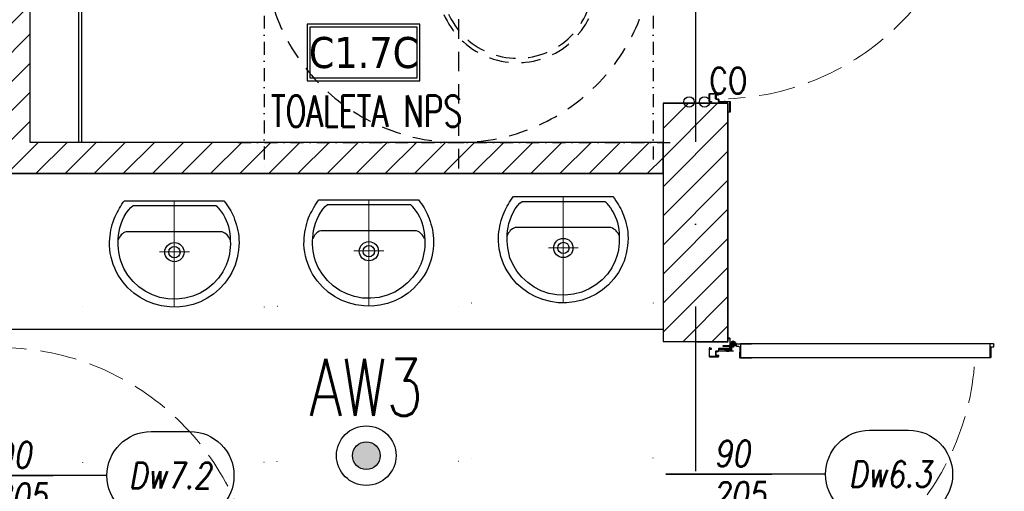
# Model space of a CAD drawing. Header units: millimetres. Extents: x 42924 to 92944, y -369470 to -179866.
# Tile 228 of 256: x 61151 to 61531, y -184268 to -184087. Entities that reach past the tile are written whole.
import ezdxf
from ezdxf.enums import TextEntityAlignment as Align

# ---------------------------------------------------------------- set-up
doc = ezdxf.new("R2010")
doc.units = ezdxf.units.MM
for name, pattern in [('216-500', [2.5, 1.5, -1]), ('CENTER', [0.6, 0.375, -0.075, 0.075, -0.075]), ('DASHDOT', [25.4, 12.7, -6.35, 0, -6.35]), ('DOT', [6.35, 0, -6.35]), ('Hidden Line', [391.222223, 282.222223, -109]), ('STRICHPUNKTX2', [2, 1, -0.5, 0, -0.5])]:
    doc.linetypes.add(name, pattern=pattern)
doc.layers.get('0').update_dxf_attribs({"color": 8})
for name, color, linetype in [('!! 0_Istn-armatura', 8, 'Continuous'), ('!! 0_Osie', 8, 'DASHDOT'), ('!! 1_drzwi opis', 8, 'Continuous'), ('!! 1_drzwi-linia', 8, 'Continuous'), ('!! 1_hatch projektowane ściany', 8, 'Continuous'), ('!! 1_OPIS POM NOWE', 123, 'Continuous'), ('!! 1_PROJ Sciany', 8, 'Continuous'), ('!! 1_zabudowa GK', 8, 'Continuous'), ('!! 2_wypos-sanitarne', 8, 'Continuous'), ('0-osie-liniA', 8, 'DASHDOT'), ('E1', 2, 'Continuous'), ('E_0', 4, 'Continuous'), ('E_AW', 1, 'Continuous')]:
    doc.layers.add(name, color=color, linetype=linetype)
doc.layers.add('E_SAP_ZASIĘG', color=150, linetype='Continuous', plot=False)
doc.styles.add('50', font='ROMANS.shx', dxfattribs={"width": 0.8, "height": 10})
doc.styles.add('ARCHETYP', font='romans.shx', dxfattribs={"height": 15})
doc.styles.add('ARIAL', font='tahoma.ttf')
doc.styles.add('ELE1', font='romans.shx', dxfattribs={"width": 0.8, "height": 18})
doc.styles.add('TXT', font='simplex.shx')
pattern_1 = [(45, (0, 13698.2005), (-5.61266008, 5.61266008), [])]

# ---------------------------------------------------------------- blocks, each defined once
blk = doc.blocks.new('A$C14D806DD')
at = {"layer": 'E_AW'}
h = blk.add_hatch(color=256, dxfattribs=at)
h.dxf.hatch_style = 1
h.paths.add_polyline_path([(5.36, 0, 1), (-5.36, 0, 1)])
at = {"layer": 'E_AW', "ltscale": 5}
for radius in [11.49, 5.36]:
    blk.add_circle((0, 0), radius, dxfattribs=at)
blk = doc.blocks.new('gvb')
at = {"linetype": 'STRICHPUNKTX2', "ltscale": 5}
for p, q in [((130664.97, 14667.75), (130664.97, 14497.75)), ((130814.97, 14667.75), (130814.97, 14497.75)), ((130654.97, 14657.75), (130824.97, 14657.75)), ((130654.97, 14507.75), (130824.97, 14507.75))]:
    blk.add_line(p, q, dxfattribs=at)
at = {"linetype": '216-500', "ltscale": 5}
for p, q in [((130739.97, 14667.75), (130739.97, 14497.75)), ((130654.97, 14582.75), (130824.97, 14582.75)), ((130705.62, 14537.29), (130705.62, 14578.9))]:
    blk.add_line(p, q, dxfattribs=at)
for points in [[(130727.92, 14612.92), (130709.37, 14612.92)], [(130727.92, 14578.9), (130752.56, 14578.9), (130752.56, 14611.05)], [(130701.49, 14604.79), (130701.49, 14603.03), (130727.92, 14603.03)], [(130727.92, 14603.03), (130727.92, 14588.79)], [(130727.92, 14588.79), (130701.75, 14588.8)], [(130727.92, 14588.79), (130713.68, 14588.79)], [(130705.62, 14578.9), (130737.03, 14578.9)]]:
    blk.add_lwpolyline(points, dxfattribs=at)
blk.add_lwpolyline([(130701.75, 14588.8, 0.400619), (130695.72, 14582.06), (130695.72, 14529.31)], format="xyb", dxfattribs=at)
at = {"linetype": '216-500', "ltscale": 2}
blk.add_lwpolyline([(130713.68, 14588.79), (130713.68, 14588.79)], dxfattribs=at)
at = {"linetype": '216-500', "ltscale": 5}
for centre, radius in [((130739.97, 14582.75), 75), ((130740.04, 14640.53), 11.41), ((130753.4, 14560.11), 30.82), ((130753.4, 14560.11), 29.13)]:
    blk.add_circle(centre, radius, dxfattribs=at)
for centre, radius, start, end in [((130740.13, 14610.57), 12.44, 2.2135, 169.0878), ((130696.81, 14538.09), 8.85, 262.981, 5.2099)]:
    blk.add_arc(centre, radius, start, end, dxfattribs=at)
at = {"linetype": '216-500', "ltscale": 2}
blk.add_arc((130710.53, 14603.91), 9.09, 97.3287, 185.5564, dxfattribs=at)
blk = doc.blocks.new('A$C527aaae0')
at = {"lineweight": 5}
for points in [[(0, 0), (0, -0.4111)], [(0.1863, -0.1214), (0.1863, -0.1211)], [(0.1863, -0.1211), (0.1863, -0.1214)], [(-0.0573, -0.1985), (0.0582, -0.1985)]]:
    blk.add_lwpolyline(points, dxfattribs=at)
for points in [[(0.1915, -0.001), (0.1975, -0.0093), (0.203, -0.0173), (0.2082, -0.025), (0.213, -0.0326), (0.2175, -0.0402), (0.2216, -0.0479), (0.2255, -0.0558), (0.2292, -0.0639), (0.2328, -0.0735), (0.2366, -0.0845), (0.2399, -0.0953), (0.2429, -0.1061), (0.2453, -0.1169), (0.2473, -0.1278), (0.2487, -0.1389), (0.2495, -0.1502), (0.2498, -0.1618), (0.2492, -0.1766), (0.2478, -0.1918), (0.2457, -0.2067), (0.2428, -0.2214), (0.239, -0.2358), (0.2344, -0.25), (0.2289, -0.2639), (0.2225, -0.2775), (0.2132, -0.2936), (0.1947, -0.319), (0.174, -0.3415), (0.1513, -0.361), (0.1268, -0.3776), (0.1005, -0.391), (0.0726, -0.4011), (0.0432, -0.4079), (0.0125, -0.4112), (-0.0191, -0.4105), (-0.0495, -0.4063), (-0.0786, -0.3988), (-0.1062, -0.3881), (-0.1321, -0.3743), (-0.1563, -0.3574), (-0.1786, -0.3374), (-0.1988, -0.3143), (-0.2168, -0.2883), (-0.2237, -0.2746), (-0.2299, -0.2608), (-0.2353, -0.2468), (-0.24, -0.2327), (-0.2438, -0.2183), (-0.2467, -0.2037), (-0.2487, -0.1888), (-0.2498, -0.1735), (-0.2497, -0.1595), (-0.249, -0.1479), (-0.2479, -0.1367), (-0.2463, -0.1256), (-0.2444, -0.1148), (-0.242, -0.104), (-0.2392, -0.0932), (-0.2359, -0.0823), (-0.2322, -0.0712), (-0.2282, -0.0623), (-0.2242, -0.0541), (-0.22, -0.0461), (-0.2157, -0.0381), (-0.2113, -0.0303), (-0.2067, -0.0225), (-0.2019, -0.0148), (-0.1969, -0.0071), (-0.1921, -0.001)], [(0.1608, -0.0198), (0.1622, -0.0209), (0.1634, -0.022), (0.1645, -0.023), (0.1654, -0.024), (0.1663, -0.025), (0.1672, -0.0261), (0.1682, -0.0273), (0.1692, -0.0287), (0.1739, -0.0344), (0.1821, -0.0451), (0.1893, -0.0557), (0.1954, -0.0665), (0.2007, -0.0776), (0.2051, -0.0891), (0.2087, -0.1012), (0.2116, -0.114), (0.2138, -0.1277), (0.2152, -0.1416), (0.216, -0.1551), (0.2162, -0.1682), (0.2158, -0.181), (0.2146, -0.1937), (0.2128, -0.2063), (0.2103, -0.2189), (0.2069, -0.2316), (0.2007, -0.2493), (0.1874, -0.2756), (0.1704, -0.3001), (0.1499, -0.3221), (0.1263, -0.3413), (0.1, -0.3573), (0.0711, -0.3696), (0.0402, -0.3777), (0.0074, -0.3812), (-0.0248, -0.3802), (-0.0555, -0.3745), (-0.0846, -0.3645), (-0.1119, -0.3506), (-0.1369, -0.3331), (-0.1592, -0.3122), (-0.1785, -0.2885), (-0.1945, -0.2622), (-0.2053, -0.2373), (-0.2088, -0.2247), (-0.2117, -0.2119), (-0.2139, -0.1991), (-0.2155, -0.1862), (-0.2165, -0.1732), (-0.2167, -0.1601), (-0.2161, -0.147), (-0.2148, -0.1337), (-0.2129, -0.12), (-0.2097, -0.1056), (-0.2052, -0.0909), (-0.1995, -0.0763), (-0.1928, -0.0622), (-0.1851, -0.049), (-0.1767, -0.0372), (-0.1676, -0.0271), (-0.159, -0.0198)]]:
    blk.add_lwpolyline(points, close=True)
blk.add_lwpolyline([(0.2151, -0.1518), (0.2126, -0.1464), (0.21, -0.1415), (0.2071, -0.1372), (0.2038, -0.1333), (0.2, -0.1297), (0.1955, -0.1264), (0.1903, -0.1232), (0.1842, -0.1211), (-0.1851, -0.1211), (-0.1909, -0.1228), (-0.1959, -0.1256), (-0.2003, -0.1289), (-0.2043, -0.1326), (-0.2078, -0.1367), (-0.2109, -0.1413), (-0.2137, -0.1463), (-0.2163, -0.1518), (-0.2163, -0.1521)])
at = {"linetype": 'DOT'}
blk.add_lwpolyline([(-0.3533, -0.4109), (0.3467, -0.4109), (0.3467, -1.0109), (-0.3533, -1.0109)], close=True, dxfattribs=at)
for radius in [0.0371, 0.0219]:
    blk.add_circle((0.0005, -0.1995), radius)
blk = doc.blocks.new('BLOK OSI')
at = {"layer": '0-osie-liniA', "ltscale": 5}
blk.add_lwpolyline([(52592.21, -193637.01), (52592.21, -199860.82)], dxfattribs=at)
blk = doc.blocks.new('zaw-dr-90-p')
at = {"color": 2, "linetype": 'CENTER', "ltscale": 0.2}
for p, q in [((12, 0), (-12, 0)), ((0, 12), (0, -12)), ((24.5, 24), (31, 24)), ((24.5, 19), (31, 19))]:
    blk.add_line(p, q, dxfattribs=at)
at = {"ltscale": 0.2}
for p, q in [((10, 12), (6.5, 12)), ((10, 0), (10, 6.5))]:
    blk.add_line(p, q, dxfattribs=at)
blk.add_lwpolyline([(10, 10), (10, 39), (6.5, 39), (6.5, 10)], dxfattribs=at)
blk.add_lwpolyline([(0, 6.5), (23.5, 6.5, 0.414214), (28, 11), (28, 31), (24.5, 31), (24.5, 11, -0.414214), (23.5, 10), (0, 10, 4.561698), (7.6, 6.5), (4.9, 4.2)], format="xyb", dxfattribs=at)
blk.add_lwpolyline([(-0.2, -0.2), (-2.5, -0.2), (-2.5, 0.2), (-0.2, 0.2), (-0.2, 2.5), (0.2, 2.5), (0.2, 0.2), (2.8, 0.2), (2.8, -0.2), (0.2, -0.2), (0.2, -2.8), (-0.2, -2.8)], close=True)
blk.add_circle((0, 0), 6.5, dxfattribs=at)
blk = doc.blocks.new('drzwi 90- sc 12')
for p, q in [((-13620.32, 20410.16), (-13620.32, 20313.77)), ((-13614.92, 20409.86), (-13620.32, 20409.86)), ((-13616.12, 20410.26), (-13620.22, 20410.26)), ((-13616.12, 20410.26), (-13620, 20410.26)), ((-13618.17, 20410.26), (-13616.22, 20410.26)), ((-13618.17, 20410.26), (-13616.22, 20410.26)), ((-13616.12, 20410.26), (-13616.12, 20411.46)), ((-13616.12, 20411.46), (-13615.02, 20411.46)), ((-13614.92, 20411.36), (-13614.92, 20313.77)), ((-13620.32, 20313.47), (-13620.32, 20317.97)), ((-13614.92, 20312.27), (-13614.92, 20317.97)), ((-13614.92, 20313.77), (-13620.32, 20313.77)), ((-13618.22, 20313.37), (-13620.22, 20313.37)), ((-13618.22, 20313.67), (-13618.22, 20313.37)), ((-13618.22, 20313.67), (-13616.42, 20313.67)), ((-13617.77, 20311.12), (-13617.77, 20305.72)), ((-13617.77, 20311.12), (-13617.77, 20305.72)), ((-13616.17, 20309.92), (-13616.17, 20311.02)), ((-13615.92, 20313.17), (-13615.92, 20312.17)), ((-13615.92, 20312.17), (-13615.02, 20312.17)), ((-13715.57, 20308.32), (-13715.57, 20308.56)), ((-13715.57, 20307.69), (-13715.57, 20308.56)), ((-13715.57, 20307.82), (-13715.57, 20308.56)), ((-13715.57, 20307.72), (-13715.37, 20307.72)), ((-13616.17, 20309.92), (-13617.37, 20309.92)), ((-13715.77, 20301.96), (-13716.27, 20301.96)), ((-13616.77, 20301.96), (-13616.27, 20301.96))]:
    blk.add_line(p, q)
for points in [[(-13665.27, 20284.96), (-13665.27, 20325.83)], [(-13615.57, 20309.64), (-13615.32, 20309.64), (-13615.32, 20309.82), (-13616.32, 20309.82), (-13616.32, 20309.64), (-13615.92, 20309.64)]]:
    blk.add_lwpolyline(points)
at = {"lineweight": 30}
for points in [[(-13716.27, 20308.92), (-13721.27, 20308.92)], [(-13716.27, 20308.92), (-13716.27, 20296.92)], [(-13614.27, 20308.92), (-13609.27, 20308.92)], [(-13614.27, 20308.92), (-13614.27, 20296.92)]]:
    blk.add_lwpolyline(points, dxfattribs=at)
at = {"ltscale": 0.2}
for points in [[(-13715.57, 20307.51), (-13715.57, 20309.48, 0.414214), (-13715.91, 20309.82), (-13719.43, 20309.82, 0.414214), (-13719.77, 20309.48), (-13719.77, 20308.92), (-13719.59, 20308.92), (-13719.59, 20309.48, -0.414214), (-13719.43, 20309.64), (-13716.97, 20309.64)], [(-13716.97, 20309.64), (-13715.91, 20309.64, -0.414214), (-13715.75, 20309.48), (-13715.75, 20307.51)], [(-13715.75, 20307.76), (-13715.75, 20305.58, 0.414214), (-13715.41, 20305.24), (-13714.96, 20305.24, -0.414214), (-13714.8, 20305.08), (-13714.8, 20304.48, 0.414214), (-13714.46, 20304.14), (-13713.28, 20304.14, 0.414214), (-13712.94, 20304.48), (-13712.94, 20305.15, -1), (-13712.75, 20305.15), (-13712.75, 20301.96, -0.414214), (-13712.91, 20301.8), (-13715.43, 20301.8, -0.414214), (-13715.59, 20301.96), (-13715.59, 20302.52), (-13715.77, 20302.52), (-13715.77, 20301.96, 0.414214), (-13715.43, 20301.62), (-13712.91, 20301.62, 0.414214), (-13712.57, 20301.96), (-13712.57, 20305.15, 1), (-13713.12, 20305.15), (-13713.12, 20304.48, -0.414214), (-13713.28, 20304.32), (-13714.46, 20304.32, -0.414214), (-13714.62, 20304.48), (-13714.62, 20305.08, 0.414214), (-13714.96, 20305.42), (-13715.41, 20305.42, -0.414214), (-13715.57, 20305.58), (-13715.57, 20307.64)], [(-13615.92, 20309.64), (-13616.63, 20309.64, 0.414214), (-13616.79, 20309.48), (-13616.79, 20305.58, -0.414214), (-13617.13, 20305.24), (-13617.58, 20305.24, 0.414214), (-13617.74, 20305.08), (-13617.74, 20304.48, -0.414214), (-13618.08, 20304.14), (-13619.26, 20304.14, -0.414214), (-13619.6, 20304.48), (-13619.6, 20305.15, 1), (-13619.79, 20305.15), (-13619.79, 20301.96, 0.414214), (-13619.63, 20301.8), (-13617.11, 20301.8, 0.414214), (-13616.95, 20301.96), (-13616.95, 20302.52), (-13616.77, 20302.52), (-13616.77, 20301.96, -0.414214), (-13617.11, 20301.62), (-13619.63, 20301.62, -0.414214), (-13619.97, 20301.96), (-13619.97, 20305.15, -1), (-13619.42, 20305.15), (-13619.42, 20304.48, 0.414214), (-13619.26, 20304.32), (-13618.08, 20304.32, 0.414214), (-13617.92, 20304.48), (-13617.92, 20305.08, -0.414214), (-13617.58, 20305.42), (-13617.13, 20305.42, 0.414214), (-13616.97, 20305.58), (-13616.97, 20309.48, -0.414214), (-13616.63, 20309.82), (-13613.11, 20309.82, -0.414214), (-13612.77, 20309.48), (-13612.77, 20308.92), (-13612.95, 20308.92), (-13612.95, 20309.48, 0.414214), (-13613.11, 20309.64), (-13615.57, 20309.64)]]:
    blk.add_lwpolyline(points, format="xyb", dxfattribs=at)
blk.add_lwpolyline([(-13616.79, 20308.82), (-13616.97, 20308.82), (-13616.97, 20307.42), (-13616.79, 20307.42)], close=True)
for centre, radius, start, end in [((-13620.22, 20410.16), 0.1, 90, 180), ((-13615.02, 20411.36), 0.1, 0, 90), ((-13620.22, 20313.47), 0.1, 180, 270), ((-13616.42, 20313.17), 0.5, 0, 90), ((-13616.27, 20311.02), 0.1, 0, 90), ((-13615.02, 20312.27), 0.1, 270, 0)]:
    blk.add_arc(centre, radius, start, end)
at = {"linetype": 'Hidden Line', "lineweight": 9, "ltscale": 0.05}
blk.add_arc((-13615.5, 20305.14), 99.12, 94.8005, 177.6944, dxfattribs=at)
at = {"xscale": 0.09999999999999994, "yscale": 0.09999999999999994, "zscale": 0.09999999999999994, "rotation": 180.0000000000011}
blk.add_blockref('zaw-dr-90-p', (-13614.92, 20310.92), dxfattribs=at)
blk = doc.blocks.new('1_ok-opis')
blk.add_line((0, 111.61), (0, 50))
for points in [[(-17, 128.61), (-17, 143.61)], [(17, 128.61), (17, 143.61)]]:
    blk.add_lwpolyline(points)
for centre, start, end in [((0, 143.61), 0, 180), ((0, 128.61), 180, 0)]:
    blk.add_arc(centre, 17, start, end)
at = {"style": 'ARCHETYP'}
for tag, height, rotation, p in [('NR', 12, 90, (0, 136.9)), ('NR', 12, 270, (0, 136.9)), ('SZEROKOŚĆ', 10, 90, (-8, 78.29)), ('SZEROKOŚĆ', 10, 270, (8, 78.29)), ('WYSOKOŚĆ', 10, 270, (-8, 78.29)), ('WYSOKOŚĆ', 10, 90, (8, 78.29))]:
    blk.add_attdef(tag, text='', height=height, rotation=rotation, dxfattribs=at).set_placement(p, align=Align.MIDDLE)

msp = doc.modelspace()

# ---------------------------------------------------------------- hatches: boundary and pattern name
at = {"layer": '!! 1_hatch projektowane ściany'}
h = msp.add_hatch(dxfattribs=at)
h.set_pattern_fill('ANSI31', color=256, scale=2.5)
h.set_pattern_definition(pattern_1)
h.paths.add_polyline_path([(61399.56735, -184145.8878), (61399.56735, -184133.8878), (61155.43682, -184133.8878), (61155.43682, -183923.8878), (61399.56735, -183924.76298), (61399.56735, -183911.8878), (61147.43682, -183911.8878), (61147.43682, -183847.1378), (61135.43682, -183847.1378), (61135.43682, -184210.6378), (61147.43682, -184210.6378), (61147.43682, -184145.8878)])
h = msp.add_hatch(dxfattribs=at)
h.set_pattern_fill('ANSI31', color=256, scale=2.5)
h.set_pattern_definition(pattern_1)
h.paths.add_polyline_path([(61399.56735, -184210.6378), (61424.56735, -184210.6378), (61424.56735, -184118.75578), (61399.56735, -184118.75578)])

# ---------------------------------------------------------------- linework, layer by layer
at = {"layer": '!! 0_Istn-armatura'}
for centre in [(61409.56735, -184118.2557), (61415.56735, -184118.2557)]:
    msp.add_circle(centre, 2, dxfattribs=at)
at = {"layer": '!! 1_hatch projektowane ściany'}
for points in [[(61399.56735, -184145.8878), (61399.56735, -184133.8878), (61155.43682, -184133.8878), (61155.43682, -183923.8878), (61399.56735, -183924.76298), (61399.56735, -183911.8878), (61147.43682, -183911.8878), (61147.43682, -183847.1378), (61135.43682, -183847.1378), (61135.43682, -184210.6378), (61147.43682, -184210.6378), (61147.43682, -184145.8878)], [(61399.56735, -184210.6378), (61424.56735, -184210.6378), (61424.56735, -184118.75578), (61399.56735, -184118.75578)]]:
    msp.add_lwpolyline(points, close=True, dxfattribs=at)
at = {"layer": '!! 1_OPIS POM NOWE'}
for points in [[(61262.28502, -184110.08087), (61305.80502, -184110.08087), (61305.80502, -184088.32087), (61262.28502, -184088.32087)], [(61263.37302, -184108.99287), (61304.71702, -184108.99287), (61304.71702, -184089.40887), (61263.37302, -184089.40887)]]:
    msp.add_lwpolyline(points, close=True, dxfattribs=at)
at = {"layer": '!! 1_PROJ Sciany'}
for points in [[(61399.56735, -184145.8878), (61135.43682, -184145.8878), (61135.43682, -183911.8878), (61399.56735, -183911.8878)], [(61155.43682, -184133.8878), (61155.43682, -183923.8878), (61399.56735, -183923.8878)], [(61399.56735, -184118.7557), (61399.56735, -184210.6378)], [(61399.56735, -184118.7557), (61399.56735, -184122.2557)], [(61399.56735, -184118.7557), (61424.56735, -184118.7557)], [(61424.56735, -184118.7557), (61424.56735, -184210.6378)], [(61424.56735, -184118.7557), (61424.56735, -184122.2557)], [(61399.56735, -184133.8878), (61155.43682, -184133.8878)], [(61399.56735, -184210.6378), (61424.56735, -184210.6378)]]:
    msp.add_lwpolyline(points, dxfattribs=at)
at = {"layer": '!! 1_zabudowa GK'}
for points in [[(61174.18682, -184133.8878), (61174.18682, -183923.8878)], [(61175.43682, -184133.8878), (61175.43682, -183923.8878)]]:
    msp.add_lwpolyline(points, dxfattribs=at)
at = {"layer": '!! 2_wypos-sanitarne'}
msp.add_lwpolyline([(61147.43682, -184205.8878), (61399.56735, -184205.8878)], dxfattribs=at)
at = {"layer": 'E_SAP_ZASIĘG'}
for centre in [(61589.69013, -184051.49546), (61459.23087, -184571.00094)]:
    msp.add_circle(centre, 600, dxfattribs=at)

# ---------------------------------------------------------------- block references
at = {"layer": '!! 0_Osie'}
msp.add_blockref('BLOK OSI', (8819.85593, 13761.2005), dxfattribs=at)
at = {"layer": '!! 1_drzwi opis'}
ref = msp.add_blockref('1_ok-opis', (61073.47137, -184262.38776), dxfattribs=dict(at, xscale=-1, rotation=269.9999963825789))
ref.add_attrib('WYSOKOŚĆ', '90 ', dxfattribs={"layer": '0', "height": 10, "rotation": 359.9999964, "style": '50', "oblique": 10, "width": 0.8}).set_placement((61151.76222, -184254.38776), align=Align.MIDDLE)
ref.add_attrib('SZEROKOŚĆ', '205', dxfattribs={"layer": '0', "height": 10, "rotation": 359.9999964, "style": '50', "oblique": 10, "width": 0.8}).set_placement((61151.76222, -184270.38776), align=Align.MIDDLE)
ref.add_attrib('NR', 'Dw7.2', dxfattribs={"layer": '0', "height": 10, "rotation": 359.9999964, "style": '50', "oblique": 10, "width": 0.8}).set_placement((61209.36827, -184262.38776), align=Align.MIDDLE)
ref = msp.add_blockref('1_ok-opis', (61350.6019, -184261.88784), dxfattribs=dict(at, xscale=-1, rotation=269.9999963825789))
ref.add_attrib('WYSOKOŚĆ', '90 ', dxfattribs={"layer": '0', "height": 10, "rotation": 359.9999964, "style": '50', "oblique": 10, "width": 0.8}).set_placement((61428.89275, -184253.88784), align=Align.MIDDLE)
ref.add_attrib('SZEROKOŚĆ', '205', dxfattribs={"layer": '0', "height": 10, "rotation": 359.9999964, "style": '50', "oblique": 10, "width": 0.8}).set_placement((61428.89275, -184269.88784), align=Align.MIDDLE)
ref.add_attrib('NR', 'Dw6.3', dxfattribs={"layer": '0', "height": 10, "rotation": 359.9999964, "style": '50', "oblique": 10, "width": 0.8}).set_placement((61487.06644, -184261.88785), align=Align.MIDDLE)
at = {"layer": '!! 1_drzwi-linia', "xscale": -1, "rotation": 270}
for p in [(41115.64301, -170402.48607), (41115.64301, -170596.61818)]:
    msp.add_blockref('drzwi 90- sc 12', p, dxfattribs=at)
at = {"layer": '!! 1_drzwi-linia', "rotation": 270}
msp.add_blockref('drzwi 90- sc 12', (40838.51248, -197927.65742), dxfattribs=at)
at = {"layer": '!! 2_wypos-sanitarne', "xscale": -1, "rotation": 90}
msp.add_blockref('gvb', (75903.4544, -53318.91923), dxfattribs=at)
at = {"layer": '!! 2_wypos-sanitarne', "xscale": 100, "yscale": 100, "zscale": 100}
for p in [(61211.05404, -184156.25251), (61286.05319, -184155.8957), (61361.04543, -184154.64568)]:
    msp.add_blockref('A$C527aaae0', p, dxfattribs=at)
at = {"layer": 'E_0'}
msp.add_blockref('A$C14D806DD', (61285.09806, -184254.703), dxfattribs=at)

# ---------------------------------------------------------------- texts
at = {"layer": '!! 0_Istn-armatura', "style": 'ARCHETYP', "width": 0.8}
msp.add_text('CO', height=10, rotation=0, dxfattribs=at).set_placement((61417.36674, -184115.0737))
at = {"layer": '!! 1_OPIS POM NOWE', "style": 'TXT', "width": 0.7}
msp.add_text('TOALETA NPS', height=12, dxfattribs=at).set_placement((61285.16015, -184127.81852), align=Align.CENTER)
at = {"layer": '!! 1_OPIS POM NOWE', "style": 'ARIAL'}
msp.add_attdef('C1.7C', text='', height=11.968, dxfattribs=at).set_placement((61284.04502, -184099.20087), align=Align.MIDDLE_CENTER)
at = {"layer": 'E1', "style": 'ELE1', "width": 0.75}
msp.add_text('AW3', height=22, dxfattribs=at).set_placement((61285.09806, -184228.33676), align=Align.MIDDLE_CENTER)

doc.saveas('drawing.dxf')
